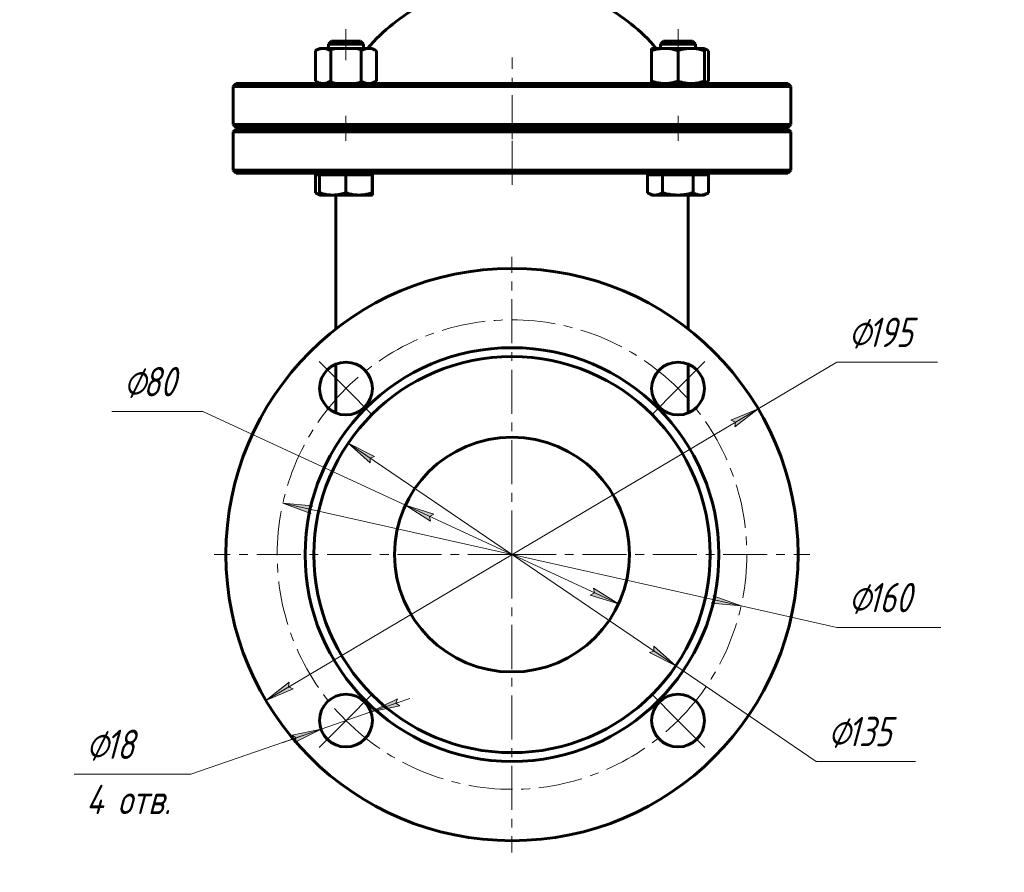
# Model space of a CAD drawing. Header units: millimetres. Extents: x 0 to 594, y 0 to 420.
# Tile 10 of 11: x 301 to 469, y 144 to 289. Entities that reach past the tile are written whole.
import ezdxf

# ---------------------------------------------------------------- set-up
doc = ezdxf.new("R2010")
doc.units = ezdxf.units.MM
for name, pattern in [('K5LT-1', [0]), ('K5LT_AXLED', [12, 7.5, -1.5, 1.5, -1.5]), ('K5LT_BASIC', [0]), ('K5LT_THIN', [0])]:
    doc.linetypes.add(name, pattern=pattern)
doc.layers.add('Системный слой', color=7, linetype='Continuous')
doc.layers.add('Системный слой (1)', color=251, linetype='Continuous', true_color=0x6c6c6c)
doc.styles.add('KDIMTEXTSTYLE', font='txt', dxfattribs={"width": 0.96, "oblique": 15, "height": 5})
doc.styles.add('KTEXTSTYLE', font='txt', dxfattribs={"width": 0.96, "height": 5})
doc.dimstyles.new('KDIMSTYLE (0.50)', dxfattribs={"dimtxt": 5, "dimasz": 1, "dimexe": 2, "dimexo": 0, "dimgap": 1, "dimtad": 1, "dimlfac": 2, "dimtxsty": 'KDIMTEXTSTYLE', "dimsah": 1, "dimcen": 0, "dimdle": 1, "dimadec": 0, "dimazin": 0, "dimtfac": 0.667, "dimtmove": 0, "dimatfit": 3, "dimfxl": 1, "dimtvp": 1, "dimtolj": 1, "dimtzin": 0, "dimarcsym": 0})

# ---------------------------------------------------------------- blocks, each defined once
blk = doc.blocks.new('U18')
at = {"layer": 'Системный слой (1)', "color": 143, "linetype": 'K5LT_BASIC', "lineweight": 60, "true_color": 0x33acca}
for p, q in [((415.16, 249.68), (415.16, 236.72)), ((415.16, 230.74), (415.16, 222.42))]:
    blk.add_line(p, q, dxfattribs=at)
blk = doc.blocks.new('U19')
at = {"layer": 'Системный слой (1)', "color": 143, "linetype": 'K5LT_BASIC', "lineweight": 60, "true_color": 0x33acca}
for p, q in [((355.16, 236.72), (355.16, 249.68)), ((355.16, 222.42), (355.16, 230.74))]:
    blk.add_line(p, q, dxfattribs=at)
blk = doc.blocks.new('U20')
at = {"layer": 'Системный слой (1)', "color": 143, "linetype": 'K5LT_BASIC', "lineweight": 60, "true_color": 0x33acca}
for start, end in [(118.0147, 139.1678), (40.8322, 61.9853)]:
    blk.add_arc((385.16, 263.3), 32.5, start, end, dxfattribs=at)
blk = doc.blocks.new('U21')
at = {"layer": 'Системный слой (1)', "color": 143, "linetype": 'K5LT_BASIC', "lineweight": 60, "true_color": 0x33acca}
for p, q in [((408.25, 259.95), (408.27, 259.94)), ((408.27, 259.94), (408.55, 259.79)), ((408.55, 259.79), (408.98, 259.63)), ((408.98, 259.63), (409.38, 259.55)), ((409.38, 259.55), (409.53, 259.55))]:
    blk.add_line(p, q, dxfattribs=at)
blk = doc.blocks.new('U22')
at = {"layer": 'Системный слой (1)', "color": 143, "linetype": 'K5LT_BASIC', "lineweight": 60, "true_color": 0x33acca}
for p, q in [((361.38, 259.64), (361.39, 259.81)), ((361.38, 259.56), (361.38, 259.64)), ((361.38, 259.55), (361.38, 259.56)), ((361.38, 259.55), (361.38, 259.55)), ((361.39, 259.81), (361.39, 259.95))]:
    blk.add_line(p, q, dxfattribs=at)
blk = doc.blocks.new('U23')
at = {"layer": 'Системный слой (1)', "color": 143, "linetype": 'K5LT_BASIC', "lineweight": 60, "true_color": 0x33acca}
for p, q in [((351.68, 259.95), (351.7, 259.94)), ((351.7, 259.94), (351.93, 259.81)), ((351.93, 259.81), (352.15, 259.71)), ((352.15, 259.71), (352.37, 259.64))]:
    blk.add_line(p, q, dxfattribs=at)
blk = doc.blocks.new('U24')
at = {"layer": 'Системный слой (1)', "color": 143, "linetype": 'K5LT_BASIC', "lineweight": 60, "true_color": 0x33acca}
for p, q in [((417.94, 278.64), (418.17, 278.72)), ((418.17, 278.72), (418.4, 278.82)), ((418.4, 278.82), (418.64, 278.95))]:
    blk.add_line(p, q, dxfattribs=at)
blk = doc.blocks.new('U25')
at = {"layer": 'Системный слой (1)', "color": 143, "linetype": 'K5LT_BASIC', "lineweight": 60, "true_color": 0x33acca}
for p, q in [((418.17, 284.38), (417.94, 284.46)), ((418.4, 284.28), (418.17, 284.38)), ((418.64, 284.15), (418.4, 284.28))]:
    blk.add_line(p, q, dxfattribs=at)
blk = doc.blocks.new('U29')
at = {"layer": 'Системный слой (1)', "color": 30, "linetype": 'K5LT_AXLED', "lineweight": 18, "true_color": 0xff8000}
for q in [(385.16, 249.05), (334.41, 198.3), (435.91, 198.3), (385.16, 147.55)]:
    blk.add_line((385.16, 198.3), q, dxfattribs=at)
blk = doc.blocks.new('D6')
at = {"layer": 'Системный слой (1)'}
for points in [[(423.13, 220.04), (427.1, 223.15), (422.46, 221.17), (423.23, 220.86)], [(343.22, 173.44), (347.86, 175.43), (347.09, 175.74), (347.19, 176.56)]]:
    blk.add_hatch(color=7, dxfattribs=at).paths.add_polyline_path(points)
at = {"layer": 'Системный слой (1)', "color": 7, "linetype": 'K5LT_THIN', "lineweight": 18, "true_color": 0xffffff}
for p, q in [((427.1, 223.15), (440.48, 231.08)), ((440.48, 231.08), (457.67, 231.08)), ((343.22, 173.44), (427.1, 223.15)), ((422.46, 221.17), (427.1, 223.15)), ((427.1, 223.15), (423.13, 220.04)), ((423.23, 220.86), (422.46, 221.17)), ((423.13, 220.04), (423.23, 220.86)), ((343.22, 173.44), (347.19, 176.56)), ((347.19, 176.56), (347.09, 175.74)), ((347.86, 175.43), (343.22, 173.44)), ((347.09, 175.74), (347.86, 175.43))]:
    blk.add_line(p, q, dxfattribs=at)
blk.add_wipeout([(442.48, 232.08), (442.48, 239.46), (455.15, 239.46), (455.15, 232.08)]).dxf.layer = 'Системный слой (1)'
at = {"layer": 'Системный слой (1)', "color": 7, "char_height": 5, "attachment_point": 1, "style": 'KTEXTSTYLE'}
for s, insert in [('\\fArial|b0|c204|p34;\\H5.0;\\W1.000;\\Q15;\\fGOST Type AU|b0|i0|c204|p34;\\Q15;\\W0.960;⌀', (442.48, 238.67)), ('\\fArial|b0|c204|p34;\\H5.0;\\W1.000;\\Q15;\\fGOST Type AU|b0|i0|c204|p34;\\Q15;\\W0.960;195', (445.79, 238.67))]:
    blk.add_mtext(s, dxfattribs=dict(at, insert=insert))
blk = doc.blocks.new('KDIMARROW_01')
at = {"layer": 'Системный слой'}
blk.add_hatch(color=0, dxfattribs=at).paths.add_polyline_path([(-5, -0.66), (0, 0), (-5, 0.66), (-4.5, 0)])
at = {"layer": 'Системный слой', "color": 0, "linetype": 'K5LT_THIN', "lineweight": 18}
for p, q in [((-4.5, 0), (-5, 0.66)), ((-5, 0.66), (0, 0)), ((0, 0), (-5, -0.66)), ((-5, -0.66), (-4.5, 0))]:
    blk.add_line(p, q, dxfattribs=at)
at = {"layer": 'Системный слой (1)', "color": 0, "linetype": 'K5LT_THIN', "lineweight": 18}
blk.add_line((385.16, 198.3), (384.66, 198.3), dxfattribs=at)
blk = doc.blocks.new('D7')
at = {"layer": 'Системный слой (1)'}
for points in [[(371.82, 205.19), (367.01, 206.69), (371.27, 204), (371.09, 204.81)], [(403.31, 189.9), (399.05, 192.6), (399.23, 191.79), (398.5, 191.4)]]:
    blk.add_hatch(color=7, dxfattribs=at).paths.add_polyline_path(points)
at = {"layer": 'Системный слой (1)', "color": 7, "linetype": 'K5LT_THIN', "lineweight": 18, "true_color": 0xffffff}
for p, q in [((332.47, 222.67), (316.99, 222.67)), ((367.01, 206.69), (332.47, 222.67)), ((367.01, 206.69), (371.82, 205.19)), ((371.27, 204), (367.01, 206.69)), ((403.31, 189.9), (367.01, 206.69)), ((371.82, 205.19), (371.09, 204.81)), ((371.09, 204.81), (371.27, 204)), ((398.5, 191.4), (399.23, 191.79)), ((403.31, 189.9), (398.5, 191.4)), ((399.23, 191.79), (399.05, 192.6)), ((399.05, 192.6), (403.31, 189.9))]:
    blk.add_line(p, q, dxfattribs=at)
blk.add_wipeout([(318.99, 223.67), (318.99, 231.05), (330.01, 231.05), (330.01, 223.67)]).dxf.layer = 'Системный слой (1)'
at = {"layer": 'Системный слой (1)', "color": 7, "char_height": 5, "attachment_point": 1, "style": 'KTEXTSTYLE'}
for s, insert in [('\\fArial|b0|c204|p34;\\H5.0;\\W1.000;\\Q15;\\fGOST Type AU|b0|i0|c204|p34;\\Q15;\\W0.960;⌀', (318.99, 230.26)), ('\\fArial|b0|c204|p34;\\H5.0;\\W1.000;\\Q15;\\fGOST Type AU|b0|i0|c204|p34;\\Q15;\\W0.960;80', (322.3, 230.26))]:
    blk.add_mtext(s, dxfattribs=dict(at, insert=insert))
blk = doc.blocks.new('D8')
at = {"layer": 'Системный слой (1)'}
for points in [[(365.38, 172.96), (366.07, 172.5), (361.13, 171.49), (365.64, 173.74)], [(348.11, 166.28), (352.62, 168.54), (347.68, 167.53), (348.37, 167.07)]]:
    blk.add_hatch(color=7, dxfattribs=at).paths.add_polyline_path(points)
at = {"layer": 'Системный слой (1)', "color": 7, "linetype": 'K5LT_THIN', "lineweight": 18, "true_color": 0xffffff}
for p, q in [((361.13, 171.49), (367.74, 173.78)), ((365.64, 173.74), (361.13, 171.49)), ((365.38, 172.96), (365.64, 173.74)), ((366.07, 172.5), (365.38, 172.96)), ((361.13, 171.49), (352.62, 168.54)), ((361.13, 171.49), (366.07, 172.5)), ((352.62, 168.54), (330.47, 160.87)), ((352.62, 168.54), (346.01, 166.25)), ((352.62, 168.54), (347.68, 167.53)), ((348.11, 166.28), (352.62, 168.54)), ((347.68, 167.53), (348.37, 167.07)), ((348.37, 167.07), (348.11, 166.28))]:
    blk.add_line(p, q, dxfattribs=at)
blk.add_wipeout([(312.59, 152.49), (312.59, 169.25), (327.83, 169.25), (327.83, 152.49)]).dxf.layer = 'Системный слой (1)'
blk.add_line((330.47, 160.87), (310.59, 160.87), dxfattribs=at)
at = {"layer": 'Системный слой (1)', "color": 7, "char_height": 5, "attachment_point": 1, "style": 'KTEXTSTYLE'}
for s, insert in [('\\fArial|b0|c204|p34;\\H5.0;\\W1.000;\\Q15;\\fGOST Type AU|b0|i0|c204|p34;\\Q15;\\W0.960;⌀', (312.59, 168.46)), ('\\fArial|b0|c204|p34;\\H5.0;\\W1.000;\\Q15;\\fGOST Type AU|b0|i0|c204|p34;\\Q15;\\W0.960;18', (315.9, 168.46)), ('\\fArial|b0|c204|p34;\\H5.0;\\W1.000;\\Q15;\\fGOST Type AU|b0|i0|c204|p34;\\Q15;\\W0.960;4 отв.', (312.59, 159.07))]:
    blk.add_mtext(s, dxfattribs=dict(at, insert=insert))
blk = doc.blocks.new('U31')
at = {"layer": 'Системный слой (1)', "color": 30, "linetype": 'K5LT_AXLED', "lineweight": 18, "true_color": 0xff8000}
for p, q in [((356.88, 226.58), (352.28, 231.18)), ((413.44, 226.58), (418.04, 231.18)), ((361.47, 221.99), (356.88, 226.58)), ((408.85, 221.99), (413.44, 226.58)), ((361.47, 174.61), (356.88, 170.01)), ((408.85, 174.61), (413.44, 170.01)), ((356.88, 170.01), (352.28, 165.42)), ((413.44, 170.01), (418.04, 165.42))]:
    blk.add_line(p, q, dxfattribs=at)
for start, end in [(45, 135), (135, 225), (315, 45), (225, 315)]:
    blk.add_arc((385.16, 198.3), 40, start, end, dxfattribs=at)
blk = doc.blocks.new('D9')
at = {"layer": 'Системный слой (1)'}
for points in [[(350.52, 206.08), (351.15, 206.61), (346.13, 207.06), (350.87, 205.32)], [(424.19, 189.54), (419.45, 191.27), (419.8, 190.52), (419.17, 189.99)]]:
    blk.add_hatch(color=7, dxfattribs=at).paths.add_polyline_path(points)
at = {"layer": 'Системный слой (1)', "color": 7, "linetype": 'K5LT_THIN', "lineweight": 18, "true_color": 0xffffff}
for p, q in [((346.13, 207.06), (351.15, 206.61)), ((350.87, 205.32), (346.13, 207.06)), ((346.13, 207.06), (424.19, 189.54)), ((351.15, 206.61), (350.52, 206.08)), ((350.52, 206.08), (350.87, 205.32)), ((419.8, 190.52), (419.45, 191.27)), ((419.45, 191.27), (424.19, 189.54)), ((419.17, 189.99), (419.8, 190.52)), ((424.19, 189.54), (419.17, 189.99)), ((424.19, 189.54), (440.48, 185.88)), ((440.48, 185.88), (458.2, 185.88))]:
    blk.add_line(p, q, dxfattribs=at)
blk.add_wipeout([(442.48, 186.88), (442.48, 194.26), (455.66, 194.26), (455.66, 186.88)]).dxf.layer = 'Системный слой (1)'
at = {"layer": 'Системный слой (1)', "color": 7, "char_height": 5, "attachment_point": 1, "style": 'KTEXTSTYLE'}
for s, insert in [('\\fArial|b0|c204|p34;\\H5.0;\\W1.000;\\Q15;\\fGOST Type AU|b0|i0|c204|p34;\\Q15;\\W0.960;⌀', (442.48, 193.47)), ('\\fArial|b0|c204|p34;\\H5.0;\\W1.000;\\Q15;\\fGOST Type AU|b0|i0|c204|p34;\\Q15;\\W0.960;160', (445.79, 193.47))]:
    blk.add_mtext(s, dxfattribs=dict(at, insert=insert))
blk = doc.blocks.new('D10')
at = {"layer": 'Системный слой (1)'}
for points in [[(361.76, 215.01), (357.25, 217.28), (361.02, 213.92), (360.97, 214.75)], [(413.07, 179.32), (409.31, 182.68), (409.35, 181.85), (408.56, 181.59)]]:
    blk.add_hatch(color=7, dxfattribs=at).paths.add_polyline_path(points)
at = {"layer": 'Системный слой (1)', "color": 7, "linetype": 'K5LT_THIN', "lineweight": 18, "true_color": 0xffffff}
for p, q in [((357.25, 217.28), (361.76, 215.01)), ((361.02, 213.92), (357.25, 217.28)), ((357.25, 217.28), (413.07, 179.32)), ((361.76, 215.01), (360.97, 214.75)), ((360.97, 214.75), (361.02, 213.92)), ((408.56, 181.59), (409.35, 181.85)), ((413.07, 179.32), (408.56, 181.59)), ((409.35, 181.85), (409.31, 182.68)), ((409.31, 182.68), (413.07, 179.32)), ((413.07, 179.32), (437, 163.05)), ((437, 163.05), (453.93, 163.05))]:
    blk.add_line(p, q, dxfattribs=at)
blk.add_wipeout([(439, 164.05), (439, 171.43), (451.42, 171.43), (451.42, 164.05)]).dxf.layer = 'Системный слой (1)'
at = {"layer": 'Системный слой (1)', "color": 7, "char_height": 5, "attachment_point": 1, "style": 'KTEXTSTYLE'}
for s, insert in [('\\fArial|b0|c204|p34;\\H5.0;\\W1.000;\\Q15;\\fGOST Type AU|b0|i0|c204|p34;\\Q15;\\W0.960;⌀', (439, 170.64)), ('\\fArial|b0|c204|p34;\\H5.0;\\W1.000;\\Q15;\\fGOST Type AU|b0|i0|c204|p34;\\Q15;\\W0.960;135', (442.31, 170.64))]:
    blk.add_mtext(s, dxfattribs=dict(at, insert=insert))

msp = doc.modelspace()

# ---------------------------------------------------------------- linework, layer by layer
at = {"layer": 'Системный слой (1)', "color": 30, "linetype": 'K5LT_AXLED', "lineweight": 18, "true_color": 0xff8000}
for p, q in [((356.8762, 287.7981), (356.8762, 282.5481)), ((413.4448, 287.7981), (413.4448, 282.5481)), ((385.1605, 269.0481), (385.1605, 282.9969)), ((356.8762, 273.0481), (356.8762, 268.7981)), ((385.1605, 261.2981), (385.1605, 272.7981)), ((413.4448, 273.0481), (413.4448, 268.7981))]:
    msp.add_line(p, q, dxfattribs=at)
at = {"layer": 'Системный слой (1)', "color": 143, "linetype": 'K5LT_BASIC', "lineweight": 60, "true_color": 0x33acca}
for p, q in [((354.413, 285.7981), (353.8762, 285.2613)), ((353.8762, 284.5481), (353.8762, 285.2613)), ((353.8762, 285.2613), (356.855, 285.2613)), ((359.3394, 285.7981), (354.413, 285.7981)), ((356.855, 285.2613), (359.8762, 285.2613)), ((359.3394, 285.7981), (359.8762, 285.2613)), ((359.8762, 284.5481), (359.8762, 285.2613)), ((410.9815, 285.7981), (410.4448, 285.2613)), ((410.4448, 284.5481), (410.4448, 285.2613)), ((410.4448, 285.2613), (416.4447, 285.2613)), ((415.908, 285.7981), (410.9815, 285.7981)), ((415.908, 285.7981), (416.4448, 285.2613)), ((416.4447, 285.2613), (416.4448, 285.2613)), ((416.4448, 284.5481), (416.4448, 285.2613)), ((352.3762, 284.5481), (351.6801, 284.1462)), ((351.6801, 284.1462), (351.6801, 278.95)), ((352.3762, 284.5481), (352.9791, 284.5481)), ((352.9791, 284.5481), (356.8762, 284.5481)), ((354.2781, 284.1462), (354.2781, 278.95)), ((356.8762, 284.5481), (360.7733, 284.5481)), ((359.4743, 284.1462), (359.4743, 278.95)), ((360.7733, 284.5481), (361.3762, 284.5481)), ((361.3762, 284.5481), (362.0724, 284.1462)), ((362.0724, 284.1462), (362.0724, 278.95)), ((408.9448, 284.1462), (408.9448, 284.5481)), ((408.9448, 284.5481), (411.1948, 284.5481)), ((408.9448, 284.1462), (408.9448, 278.95)), ((411.1948, 284.5481), (415.6948, 284.5481)), ((413.4448, 284.1462), (413.4448, 278.95)), ((415.6948, 284.5481), (417.9448, 284.5481)), ((417.9448, 284.5481), (418.6409, 284.1462)), ((417.9448, 284.5481), (417.9448, 284.1462)), ((417.9448, 284.1462), (417.9448, 278.95)), ((418.6409, 284.1462), (418.6409, 278.95)), ((338.1605, 278.5481), (337.6605, 278.0481)), ((432.1605, 278.5481), (338.1605, 278.5481)), ((352.3762, 278.5481), (351.6801, 278.95)), ((361.3762, 278.5481), (362.0724, 278.95)), ((408.9448, 278.5481), (408.9448, 278.95)), ((417.9448, 278.95), (417.9448, 278.5481)), ((417.9448, 278.5481), (418.6409, 278.95)), ((432.1605, 278.5481), (432.6605, 278.0481)), ((337.6605, 271.5481), (337.6605, 278.0481)), ((337.6605, 278.0481), (432.6605, 278.0481)), ((432.6605, 271.5481), (432.6605, 278.0481)), ((338.1605, 271.0481), (337.6605, 271.5481)), ((432.6605, 271.5481), (337.6605, 271.5481)), ((338.1605, 270.7981), (337.6605, 270.2981)), ((337.6605, 270.2981), (432.6605, 270.2981)), ((337.6605, 263.7981), (337.6605, 270.2981)), ((338.1605, 271.0481), (432.1605, 271.0481)), ((432.1605, 270.7981), (338.1605, 270.7981)), ((353.8762, 270.7981), (353.8762, 271.0481)), ((359.8762, 270.7981), (359.8762, 271.0481)), ((410.4448, 270.7981), (410.4448, 271.0481)), ((416.4448, 270.7981), (416.4448, 271.0481)), ((432.1605, 271.0481), (432.6605, 271.5481)), ((432.1605, 270.7981), (432.6605, 270.2981)), ((432.6605, 263.7981), (432.6605, 270.2981)), ((338.1605, 263.2981), (337.6605, 263.7981)), ((432.6605, 263.7981), (337.6605, 263.7981)), ((432.1605, 263.2981), (432.6605, 263.7981)), ((338.1605, 263.2981), (432.1605, 263.2981)), ((351.6802, 262.9981), (352.3579, 262.9981)), ((351.6802, 262.9981), (351.6802, 259.95)), ((352.3579, 262.9981), (352.3579, 259.95)), ((352.3579, 262.9981), (354.5987, 262.9981)), ((352.3762, 262.9981), (352.3762, 263.2981)), ((354.5987, 262.9981), (356.8395, 262.9981)), ((356.8395, 262.9981), (356.8395, 259.95)), ((356.8395, 262.9981), (359.0986, 262.9981)), ((359.0986, 262.9981), (361.3577, 262.9981)), ((361.3577, 262.9981), (361.3577, 259.95)), ((361.3577, 262.9981), (361.3761, 262.9981)), ((361.3761, 262.9981), (361.3945, 262.9981)), ((361.3762, 262.9981), (361.3762, 263.2981)), ((361.3945, 262.9981), (361.3945, 259.95)), ((408.2487, 262.9981), (408.2487, 259.95)), ((408.2487, 262.9981), (409.5318, 262.9981)), ((408.9448, 262.9981), (408.9448, 263.2981)), ((409.5318, 262.9981), (410.8149, 262.9981)), ((410.8149, 262.9981), (410.8149, 259.95)), ((410.8149, 262.9981), (413.4129, 262.9981)), ((413.4129, 262.9981), (416.0109, 262.9981)), ((416.0109, 262.9981), (417.3259, 262.9981)), ((416.0109, 262.9981), (416.0109, 259.95)), ((417.3259, 262.9981), (418.6408, 262.9981)), ((417.9448, 262.9981), (417.9448, 263.2981)), ((418.6408, 262.9981), (418.6408, 259.95)), ((352.3761, 259.5481), (351.7004, 259.9382)), ((354.5987, 259.5481), (352.3762, 259.5481)), ((359.0986, 259.5481), (354.5987, 259.5481)), ((355.1605, 249.6821), (355.1605, 259.5481)), ((361.3761, 259.5481), (359.0986, 259.5481)), ((361.3762, 259.5481), (361.3761, 259.5481)), ((408.9448, 259.5481), (408.269, 259.9382)), ((409.5318, 259.5481), (408.9448, 259.5481)), ((413.4129, 259.5481), (409.5318, 259.5481)), ((417.3259, 259.5481), (413.4129, 259.5481)), ((415.1605, 259.5481), (415.1605, 249.6821)), ((417.9448, 259.5481), (417.3259, 259.5481)), ((417.9448, 259.5481), (418.6205, 259.9382)), ((418.6408, 259.95), (418.6201, 259.938))]:
    msp.add_line(p, q, dxfattribs=at)
for centre, radius in [((385.1605, 198.2981), 48.75), ((385.1605, 198.2981), 35.25), ((385.1605, 198.2981), 33.75), ((356.8762, 226.5824), 4.5), ((413.4448, 226.5824), 4.5), ((385.1605, 198.2981), 20), ((356.8762, 170.0138), 4.5), ((413.4448, 170.0138), 4.5)]:
    msp.add_circle(centre, radius, dxfattribs=at)
for points, knots in [([(352.9791, 284.5481), (352.9225, 284.5481), (352.8114, 284.5433), (352.6457, 284.5219), (352.4854, 284.4883), (352.3286, 284.4435), (352.1463, 284.3786), (351.9317, 284.2842), (351.7657, 284.1956), (351.6801, 284.1462)], [0, 0, 0, 0, 1.41385813, 2.7452481, 4.00367356, 5.20677346, 6.3892885, 8.16295536, 10, 10, 10, 10]), ([(354.2781, 284.1462), (354.1665, 284.2106), (353.9767, 284.3093), (353.7221, 284.4138), (353.507, 284.4809), (353.3072, 284.5237), (353.1334, 284.5443), (353.025, 284.5481), (352.9791, 284.5481)], [0, 0, 0, 0, 2.09027351, 3.69653545, 5.22199797, 6.65059964, 8.0107907, 9, 9, 9, 9]), ([(360.7733, 284.5481), (360.7167, 284.5481), (360.6056, 284.5433), (360.4399, 284.5219), (360.2797, 284.4883), (360.1228, 284.4435), (359.9406, 284.3786), (359.7259, 284.2842), (359.5599, 284.1956), (359.4743, 284.1462)], [0, 0, 0, 0, 1.41385813, 2.7452481, 4.00367356, 5.20677346, 6.3892885, 8.16295536, 10, 10, 10, 10]), ([(362.0724, 284.1462), (361.9608, 284.2106), (361.7709, 284.3093), (361.5163, 284.4138), (361.3012, 284.4809), (361.1015, 284.5237), (360.9277, 284.5443), (360.8192, 284.5481), (360.7733, 284.5481)], [0, 0, 0, 0, 2.09027351, 3.69653545, 5.22199797, 6.65059964, 8.0107907, 9, 9, 9, 9]), ([(411.1948, 284.5481), (411.0968, 284.5481), (410.9042, 284.5433), (410.6172, 284.5219), (410.3397, 284.4883), (410.068, 284.4435), (409.7523, 284.3786), (409.3805, 284.2842), (409.093, 284.1956), (408.9448, 284.1462)], [0, 0, 0, 0, 1.41385813, 2.7452481, 4.00367356, 5.20677346, 6.3892885, 8.16295536, 10, 10, 10, 10]), ([(413.4448, 284.1462), (413.2514, 284.2106), (412.9226, 284.3093), (412.4817, 284.4138), (412.1091, 284.4809), (411.7631, 284.5237), (411.4621, 284.5443), (411.2742, 284.5481), (411.1948, 284.5481)], [0, 0, 0, 0, 2.09027351, 3.69653545, 5.22199797, 6.65059964, 8.0107907, 9, 9, 9, 9]), ([(415.6948, 284.5481), (415.5968, 284.5481), (415.4042, 284.5433), (415.1172, 284.5219), (414.8397, 284.4883), (414.568, 284.4435), (414.2523, 284.3786), (413.8805, 284.2842), (413.593, 284.1956), (413.4448, 284.1462)], [0, 0, 0, 0, 1.41385813, 2.7452481, 4.00367356, 5.20677346, 6.3892885, 8.16295536, 10, 10, 10, 10]), ([(417.9448, 284.1462), (417.7514, 284.2106), (417.4226, 284.3093), (416.9817, 284.4138), (416.6091, 284.4809), (416.2631, 284.5237), (415.9621, 284.5443), (415.7742, 284.5481), (415.6948, 284.5481)], [0, 0, 0, 0, 2.09027351, 3.69653545, 5.22199797, 6.65059964, 8.0107907, 9, 9, 9, 9]), ([(351.6801, 278.95), (351.7917, 278.8856), (351.9815, 278.787), (352.2361, 278.6824), (352.4512, 278.6153), (352.6509, 278.5725), (352.8247, 278.552), (352.9332, 278.5481), (352.9791, 278.5481)], [0, 0, 0, 0, 2.09027351, 3.69653545, 5.22199797, 6.65059964, 8.0107907, 9, 9, 9, 9]), ([(352.9791, 278.5481), (353.0357, 278.5481), (353.1468, 278.5529), (353.3125, 278.5743), (353.4728, 278.6079), (353.6296, 278.6527), (353.8119, 278.7176), (354.0265, 278.812), (354.1925, 278.9006), (354.2781, 278.95)], [0, 0, 0, 0, 1.41385813, 2.7452481, 4.00367356, 5.20677346, 6.3892885, 8.16295536, 10, 10, 10, 10]), ([(359.4743, 278.95), (359.5859, 278.8856), (359.7758, 278.787), (360.0303, 278.6824), (360.2454, 278.6153), (360.4452, 278.5725), (360.619, 278.552), (360.7274, 278.5481), (360.7733, 278.5481)], [0, 0, 0, 0, 2.09027351, 3.69653545, 5.22199797, 6.65059964, 8.0107907, 9, 9, 9, 9]), ([(360.7733, 278.5481), (360.8299, 278.5481), (360.941, 278.5529), (361.1068, 278.5743), (361.267, 278.6079), (361.4238, 278.6527), (361.6061, 278.7176), (361.8208, 278.812), (361.9868, 278.9006), (362.0724, 278.95)], [0, 0, 0, 0, 1.41385813, 2.7452481, 4.00367356, 5.20677346, 6.3892885, 8.16295536, 10, 10, 10, 10]), ([(408.9448, 278.95), (409.1381, 278.8856), (409.4669, 278.787), (409.9078, 278.6824), (410.2804, 278.6153), (410.6264, 278.5725), (410.9274, 278.552), (411.1153, 278.5481), (411.1948, 278.5481)], [0, 0, 0, 0, 2.09027351, 3.69653545, 5.22199797, 6.65059964, 8.0107907, 9, 9, 9, 9]), ([(411.1948, 278.5481), (411.2927, 278.5481), (411.4853, 278.5529), (411.7723, 278.5743), (412.0498, 278.6079), (412.3215, 278.6527), (412.6372, 278.7176), (413.009, 278.812), (413.2965, 278.9006), (413.4448, 278.95)], [0, 0, 0, 0, 1.41385813, 2.7452481, 4.00367356, 5.20677346, 6.3892885, 8.16295536, 10, 10, 10, 10]), ([(413.4448, 278.95), (413.6381, 278.8856), (413.9669, 278.787), (414.4078, 278.6824), (414.7804, 278.6153), (415.1264, 278.5725), (415.4274, 278.552), (415.6153, 278.5481), (415.6948, 278.5481)], [0, 0, 0, 0, 2.09027351, 3.69653545, 5.22199797, 6.65059964, 8.0107907, 9, 9, 9, 9]), ([(415.6948, 278.5481), (415.7927, 278.5481), (415.9853, 278.5529), (416.2723, 278.5743), (416.5498, 278.6079), (416.8215, 278.6527), (417.1372, 278.7176), (417.509, 278.812), (417.7965, 278.9006), (417.9448, 278.95)], [0, 0, 0, 0, 1.41385813, 2.7452481, 4.00367356, 5.20677346, 6.3892885, 8.16295536, 10, 10, 10, 10]), ([(352.3579, 259.95), (352.5505, 259.8855), (352.878, 259.7869), (353.3171, 259.6823), (353.6882, 259.6152), (354.0327, 259.5725), (354.3324, 259.5519), (354.5196, 259.5481), (354.5987, 259.5481)], [0, 0, 0, 0, 2.09027351, 3.69653545, 5.22199797, 6.65059964, 8.0107907, 9, 9, 9, 9]), ([(352.3761, 259.5481), (352.3753, 259.5486), (352.3738, 259.554), (352.3715, 259.5755), (352.3693, 259.6086), (352.3671, 259.6527), (352.3646, 259.7171), (352.3615, 259.8113), (352.3592, 259.9002), (352.3579, 259.95)], [0, 0, 0, 0, 1.39499864, 2.69593029, 3.94119445, 5.142079, 6.32940514, 8.12583794, 10, 10, 10, 10]), ([(354.5987, 259.5481), (354.6963, 259.5481), (354.888, 259.5528), (355.1739, 259.5742), (355.4502, 259.6079), (355.7208, 259.6526), (356.0352, 259.7175), (356.4055, 259.8119), (356.6918, 259.9006), (356.8395, 259.95)], [0, 0, 0, 0, 1.41385813, 2.7452481, 4.00367356, 5.20677346, 6.3892885, 8.16295536, 10, 10, 10, 10]), ([(356.8395, 259.95), (357.0336, 259.8855), (357.3637, 259.7869), (357.8064, 259.6823), (358.1806, 259.6152), (358.5279, 259.5725), (358.8302, 259.5519), (359.0188, 259.5481), (359.0986, 259.5481)], [0, 0, 0, 0, 2.09027351, 3.69653545, 5.22199797, 6.65059964, 8.0107907, 9, 9, 9, 9]), ([(359.0986, 259.5481), (359.197, 259.5481), (359.3903, 259.5528), (359.6785, 259.5742), (359.9571, 259.6079), (360.2299, 259.6526), (360.5468, 259.7175), (360.9202, 259.8119), (361.2089, 259.9006), (361.3577, 259.95)], [0, 0, 0, 0, 1.41385813, 2.7452481, 4.00367356, 5.20677346, 6.3892885, 8.16295536, 10, 10, 10, 10]), ([(361.3577, 259.95), (361.3593, 259.8855), (361.362, 259.7869), (361.3656, 259.6823), (361.3686, 259.6152), (361.3715, 259.5725), (361.3739, 259.5519), (361.3754, 259.5481), (361.3761, 259.5481)], [0, 0, 0, 0, 2.09027351, 3.69653545, 5.22199797, 6.65059964, 8.0107907, 9, 9, 9, 9]), ([(409.5318, 259.5481), (409.5877, 259.5481), (409.6975, 259.5528), (409.8612, 259.5742), (410.0194, 259.6079), (410.1743, 259.6526), (410.3544, 259.7175), (410.5664, 259.8119), (410.7304, 259.9006), (410.8149, 259.95)], [0, 0, 0, 0, 1.41385813, 2.7452481, 4.00367356, 5.20677346, 6.3892885, 8.16295536, 10, 10, 10, 10]), ([(410.8149, 259.95), (411.0381, 259.8855), (411.4178, 259.7869), (411.9269, 259.6823), (412.3572, 259.6152), (412.7567, 259.5725), (413.1042, 259.5519), (413.3212, 259.5481), (413.4129, 259.5481)], [0, 0, 0, 0, 2.09027351, 3.69653545, 5.22199797, 6.65059964, 8.0107907, 9, 9, 9, 9]), ([(413.4129, 259.5481), (413.5261, 259.5481), (413.7484, 259.5528), (414.0798, 259.5742), (414.4002, 259.6079), (414.7139, 259.6526), (415.0784, 259.7175), (415.5078, 259.8119), (415.8397, 259.9006), (416.0109, 259.95)], [0, 0, 0, 0, 1.41385813, 2.7452481, 4.00367356, 5.20677346, 6.3892885, 8.16295536, 10, 10, 10, 10]), ([(416.0109, 259.95), (416.1239, 259.8855), (416.3161, 259.7869), (416.5738, 259.6823), (416.7915, 259.6152), (416.9937, 259.5725), (417.1696, 259.5519), (417.2794, 259.5481), (417.3259, 259.5481)], [0, 0, 0, 0, 2.09027351, 3.69653545, 5.22199797, 6.65059964, 8.0107907, 9, 9, 9, 9]), ([(417.3259, 259.5481), (417.3831, 259.5481), (417.4956, 259.5528), (417.6634, 259.5742), (417.8255, 259.6079), (417.9843, 259.6526), (418.1688, 259.7175), (418.3861, 259.8119), (418.5541, 259.9006), (418.6408, 259.95)], [0, 0, 0, 0, 1.41385813, 2.7452481, 4.00367356, 5.20677346, 6.3892885, 8.16295536, 10, 10, 10, 10])]:
    msp.add_open_spline(points, degree=3, knots=knots, dxfattribs=at)
at = {"layer": 'Системный слой (1)', "color": 7, "linetype": 'K5LT-1'}
for points, knots in [([(356.8762, 284.5481), (356.8346, 284.5481), (356.752, 284.5474), (356.6292, 284.5445), (356.507, 284.5397), (356.3437, 284.5307), (356.1388, 284.5147), (355.9024, 284.489), (355.6743, 284.4579), (355.4911, 284.4284), (355.3427, 284.4016), (355.2306, 284.3801), (355.1176, 284.357), (354.9834, 284.328), (354.8275, 284.292), (354.6483, 284.2476), (354.4655, 284.1993), (354.341, 284.1643), (354.2781, 284.1462)], [0.527138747, 0.527138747, 0.527138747, 0.527138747, 0.553145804, 0.579152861, 0.605159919, 0.631166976, 0.68318109, 0.735195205, 0.780519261, 0.825843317, 0.848505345, 0.871167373, 0.893829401, 0.916491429, 0.950937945, 0.985384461, 1.019830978, 1.054277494, 1.054277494, 1.054277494, 1.054277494]), ([(359.4743, 284.1462), (359.4346, 284.1577), (359.3544, 284.1804), (359.234, 284.2133), (359.116, 284.2443), (358.9612, 284.2833), (358.7709, 284.3281), (358.583, 284.368), (358.4325, 284.3974), (358.318, 284.4183), (358.2045, 284.4375), (357.9788, 284.473), (357.729, 284.504), (357.4536, 284.5276), (357.1975, 284.5433), (357.0053, 284.5481), (356.8762, 284.5481)], [0, 0, 0, 0, 0.022229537, 0.044459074, 0.066688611, 0.088918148, 0.133377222, 0.177836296, 0.201132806, 0.224429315, 0.247725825, 0.271022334, 0.364208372, 0.404940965, 0.445673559, 0.527138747, 0.527138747, 0.527138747, 0.527138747]), ([(354.2781, 278.95), (354.3178, 278.9386), (354.398, 278.9158), (354.5184, 278.8829), (354.6364, 278.8519), (354.7912, 278.8129), (354.9815, 278.7682), (355.1694, 278.7282), (355.3199, 278.6988), (355.4344, 278.678), (355.548, 278.6587), (355.7736, 278.6232), (356.0234, 278.5922), (356.2988, 278.5686), (356.5549, 278.5529), (356.7472, 278.5481), (356.8762, 278.5481)], [0, 0, 0, 0, 0.022229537, 0.044459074, 0.066688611, 0.088918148, 0.133377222, 0.177836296, 0.201132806, 0.224429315, 0.247725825, 0.271022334, 0.364208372, 0.404940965, 0.445673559, 0.527138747, 0.527138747, 0.527138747, 0.527138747]), ([(356.8762, 278.5481), (356.9178, 278.5481), (357.0005, 278.5488), (357.1232, 278.5517), (357.2454, 278.5565), (357.4088, 278.5655), (357.6136, 278.5815), (357.8501, 278.6072), (358.0781, 278.6383), (358.2613, 278.6679), (358.4097, 278.6946), (358.5218, 278.7161), (358.6349, 278.7392), (358.769, 278.7682), (358.925, 278.8042), (359.1041, 278.8486), (359.2869, 278.8969), (359.4114, 278.9319), (359.4743, 278.95)], [0.527138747, 0.527138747, 0.527138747, 0.527138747, 0.553145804, 0.579152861, 0.605159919, 0.631166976, 0.68318109, 0.735195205, 0.780519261, 0.825843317, 0.848505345, 0.871167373, 0.893829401, 0.916491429, 0.950937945, 0.985384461, 1.019830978, 1.054277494, 1.054277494, 1.054277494, 1.054277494])]:
    msp.add_open_spline(points, degree=3, knots=knots, dxfattribs=at)

# ---------------------------------------------------------------- block references
at = {"layer": 'Системный слой (1)'}
for name in ['U20', 'U25', 'U24', 'U23', 'U22', 'U21', 'U29', 'U19', 'U18']:
    msp.add_blockref(name, (0, 0), dxfattribs=at)

# ---------------------------------------------------------------- next in the draw order: dimensions: what is measured, and where the dimension line sits
at = {"layer": 'Системный слой (1)', "color": 7}
dim = msp.add_diameter_dim_2p(p1=(301.2845, 148.5883), p2=(469.0365, 248.0079), dimstyle='KDIMSTYLE (0.50)', override={"dimtih": 1, "dimtoh": 1, "dimpost": '\\fGOST Type AU|b0|c204|p34;\\H5.0;\\W0.960;\\Q15;<>', "dimblk1": 'KDIMARROW_01', "dimblk2": 'KDIMARROW_01', "dimclrt": 7, "dimtol": 1, "dimtp": 0, "dimtm": 0, "dimtdec": 5, "dimtmove": 1, "dimatfit": 2, "dimtolj": 1}, dxfattribs=at)
dim.commit()
dim.dimension.update_dxf_attribs({"geometry": 'D6', "text_midpoint": (442.4778, 231.0824), "dimtype": 163})

# ---------------------------------------------------------------- next in the draw order: dimensions: what is measured, and where the dimension line sits
dim = msp.add_diameter_dim_2p(p1=(421.4645, 181.5046), p2=(348.8565, 215.0916), dimstyle='KDIMSTYLE (0.50)', override={"dimtih": 1, "dimtoh": 1, "dimpost": '\\fGOST Type AU|b0|c204|p34;\\H5.0;\\W0.960;\\Q15;<>', "dimblk1": 'KDIMARROW_01', "dimblk2": 'KDIMARROW_01', "dimclrt": 7, "dimtol": 1, "dimtp": 0, "dimtm": 0, "dimtdec": 5, "dimtmove": 1, "dimatfit": 2, "dimtolj": 1}, dxfattribs=at)
dim.commit()
dim.dimension.update_dxf_attribs({"geometry": 'D7', "text_midpoint": (330.4669, 222.6731), "dimtype": 163})
dim = msp.add_diameter_dim_2p(p1=(365.3807, 172.9589), p2=(348.3717, 167.0688), dimstyle='KDIMSTYLE (0.50)', override={"dimtih": 1, "dimtoh": 1, "dimpost": '\\fGOST Type AU|b0|c204|p34;\\H5.0;\\W0.960;\\Q15;<>\\X\\fGOST Type AU|b0|c204|p34;\\H5.0;\\W0.960;\\Q15;\\fGOST Type AU|b0|i0|c204|p34;\\Q15;4 отв.', "dimblk1": 'KDIMARROW_01', "dimblk2": 'KDIMARROW_01', "dimclrt": 7, "dimtol": 1, "dimtp": 0, "dimtm": 0, "dimtdec": 5, "dimtmove": 1, "dimatfit": 2, "dimtolj": 1}, dxfattribs=at)
dim.commit()
dim.dimension.update_dxf_attribs({"geometry": 'D8', "text_midpoint": (328.4669, 160.8684)})

# ---------------------------------------------------------------- next in the draw order: block references
at = {"layer": 'Системный слой (1)'}
msp.add_blockref('U31', (0, 0), dxfattribs=at)

# ---------------------------------------------------------------- next in the draw order: dimensions: what is measured, and where the dimension line sits
at = {"layer": 'Системный слой (1)', "color": 7}
dim = msp.add_diameter_dim_2p(p1=(307.1038, 215.8238), p2=(463.2172, 180.7725), dimstyle='KDIMSTYLE (0.50)', override={"dimtih": 1, "dimtoh": 1, "dimpost": '\\fGOST Type AU|b0|c204|p34;\\H5.0;\\W0.960;\\Q15;<>', "dimblk1": 'KDIMARROW_01', "dimblk2": 'KDIMARROW_01', "dimclrt": 7, "dimtol": 1, "dimtp": 0, "dimtm": 0, "dimtdec": 5, "dimtmove": 1, "dimatfit": 2, "dimtolj": 1}, dxfattribs=at)
dim.commit()
dim.dimension.update_dxf_attribs({"geometry": 'D9', "text_midpoint": (442.4778, 185.878), "dimtype": 163})

# ---------------------------------------------------------------- next in the draw order: dimensions: what is measured, and where the dimension line sits
dim = msp.add_diameter_dim_2p(p1=(329.3421, 236.2528), p2=(440.9789, 160.3435), dimstyle='KDIMSTYLE (0.50)', override={"dimtih": 1, "dimtoh": 1, "dimpost": '\\fGOST Type AU|b0|c204|p34;\\H5.0;\\W0.960;\\Q15;<>', "dimblk1": 'KDIMARROW_01', "dimblk2": 'KDIMARROW_01', "dimclrt": 7, "dimtol": 1, "dimtp": 0, "dimtm": 0, "dimtdec": 5, "dimtmove": 1, "dimatfit": 2, "dimtolj": 1}, dxfattribs=at)
dim.commit()
dim.dimension.update_dxf_attribs({"geometry": 'D10', "text_midpoint": (439.0013, 163.0481), "dimtype": 163})

doc.saveas('drawing.dxf')
